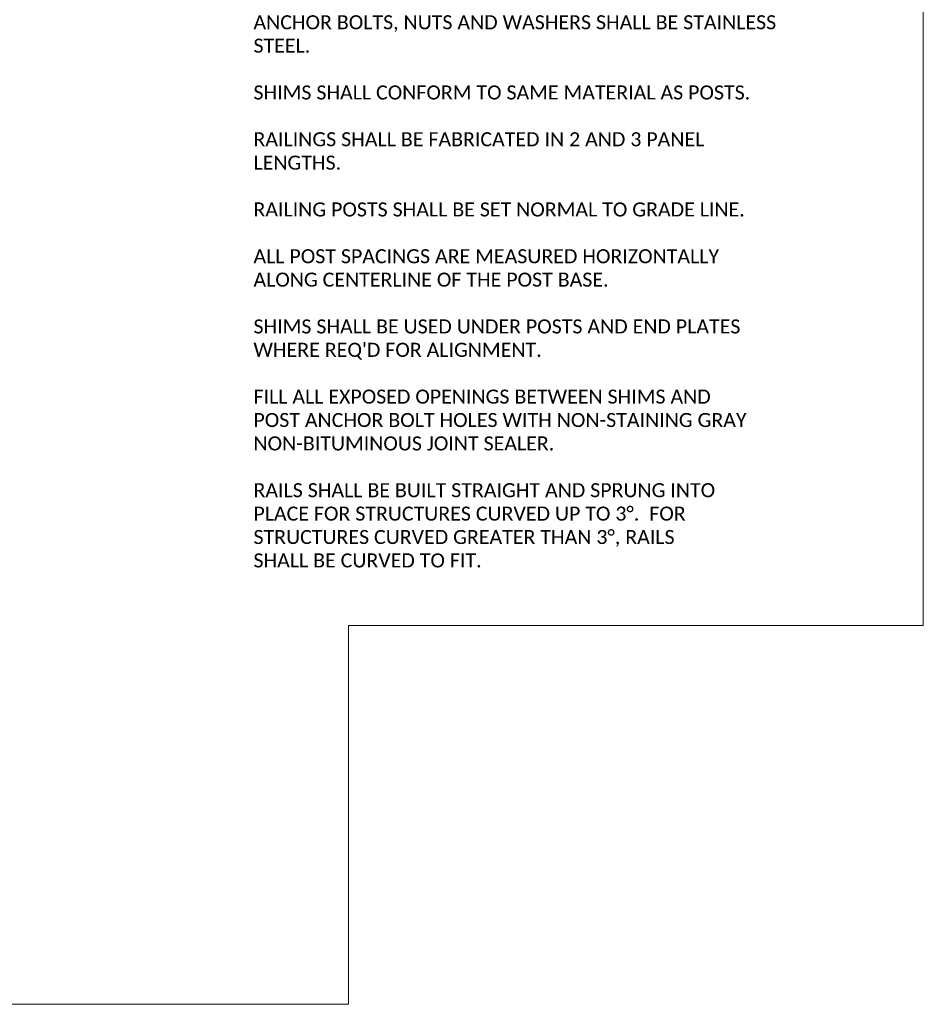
# Model space of a CAD drawing. Extents: x -518 to 31748, y -460528 to 225.
# Tile 10 of 15: x 9 to 17, y -11 to -2. Entities that reach past the tile are written whole.
import ezdxf

# ---------------------------------------------------------------- set-up
doc = ezdxf.new("R2010")
doc.units = 0
doc.header["$MEASUREMENT"] = 0
doc.layers.add('B_ANNO_DIM', color=7, linetype='Continuous', lineweight=18)
doc.layers.add('B_ANNO_TEXT', color=7, linetype='Continuous', lineweight=18)
doc.layers.add('B_ANNO_NOPLOT', color=47, linetype='Continuous', lineweight=18, plot=False)
doc.styles.add('Annotative', font='calibri.ttf', dxfattribs={"height": 0.0625})

# ---------------------------------------------------------------- blocks, each defined once
blk = doc.blocks.new('INS_RAILHALM_BASE')
at = {"layer": 'B_ANNO_NOPLOT', "flags": 128}
blk.add_lwpolyline([(0, 0), (0, 22.3443), (28.722, 22.3443), (28.722, 21.1788), (33.5165, 21.1788), (33.5165, 3.591), (28.0697, 3.591), (28.0697, 0)], close=True, dxfattribs=at)
at = {"layer": 'B_ANNO_DIM', "style": 'Annotative'}
blk.add_attdef('DIM1', (21.8175, 21.0046), '', height=0.133, dxfattribs=at)
at = {"layer": 'B_ANNO_TEXT', "insert": (27.1705, 10.0376), "char_height": 0.133002, "width": 6.498536, "attachment_point": 1, "style": 'Annotative'}
blk.add_mtext('BID ITEM SHALL BE "RAILING TUBULAR TYPE H"\\PWHICH INCLUDES ALL ITEMS SHOWN.\\P \\PANCHOR BOLTS, NUTS AND WASHERS SHALL BE STAINLESS\\PSTEEL.\\P \\PSHIMS SHALL CONFORM TO SAME MATERIAL AS POSTS.\\P \\PRAILINGS SHALL BE FABRICATED IN 2 AND 3 PANEL\\PLENGTHS.\\P \\PRAILING POSTS SHALL BE SET NORMAL TO GRADE LINE.\\P \\PALL POST SPACINGS ARE MEASURED HORIZONTALLY\\PALONG CENTERLINE OF THE POST BASE.\\P \\PSHIMS SHALL BE USED UNDER POSTS AND END PLATES\\PWHERE REQ\'D FOR ALIGNMENT.\\P \\PFILL ALL EXPOSED OPENINGS BETWEEN SHIMS AND\\PPOST ANCHOR BOLT HOLES WITH NON-STAINING GRAY\\PNON-BITUMINOUS JOINT SEALER.\\P \\PRAILS SHALL BE BUILT STRAIGHT AND SPRUNG INTO\\PPLACE FOR STRUCTURES CURVED UP TO 3°.  FOR \\PSTRUCTURES CURVED GREATER THAN 3°, RAILS\\PSHALL BE CURVED TO FIT.', dxfattribs=at)
blk = doc.blocks.new('*U161')
at = {"layer": 'B_ANNO_NOPLOT', "flags": 128}
blk.add_lwpolyline([(0, 0), (0, 22.3443), (28.722, 22.3443), (28.722, 21.1788), (33.5165, 21.1788), (33.5165, 3.591), (28.0697, 3.591), (28.0697, 0)], close=True, dxfattribs=at)

msp = doc.modelspace()

# ---------------------------------------------------------------- block references
at = {"layer": 'B_ANNO_DIM'}
msp.add_blockref('INS_RAILHALM_BASE', (-16.0931, -10.9394), dxfattribs=at)

# ---------------------------------------------------------------- next in the draw order: block references
msp.add_blockref('*U161', (-16.0931, -10.9394), dxfattribs=at)

doc.saveas('drawing.dxf')
